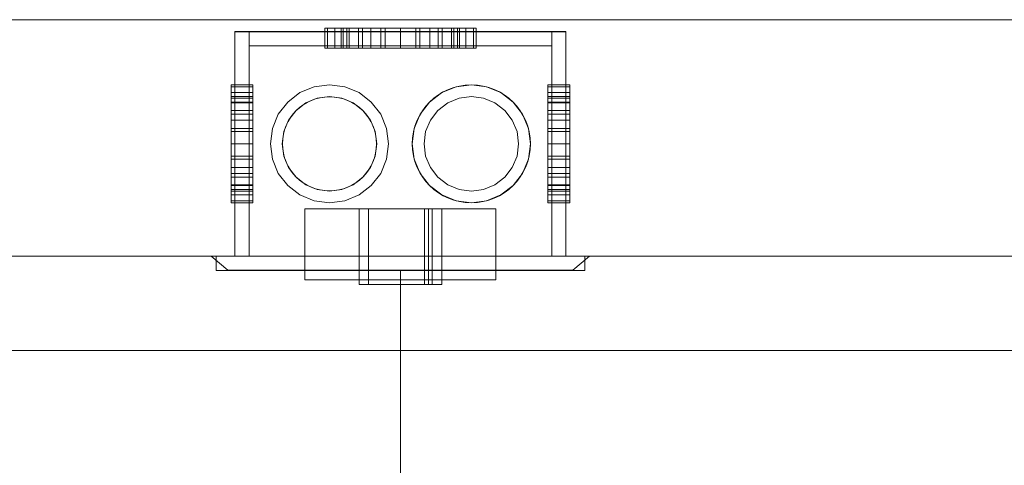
# Model space of a CAD drawing. Extents: x 5066 to 9756, y -2696 to -1109.
# Tile 222 of 248: x 9416.93 to 9417.346, y -2564.126 to -2563.937. Entities that reach past the tile are written whole.
import ezdxf

# ---------------------------------------------------------------- set-up
doc = ezdxf.new("R2010")
doc.units = 0
doc.header["$MEASUREMENT"] = 0
for name, color, linetype, lineweight in [('CE-PT Dados', 7, 'CONTINUOUS', 5), ('IFC-Caixa de passagem-Contorno', 44, 'CONTINUOUS', 5), ('IFC-Janela-Contorno', 142, 'CONTINUOUS', 5), ('IFC-Parede padrão-Contorno', 44, 'CONTINUOUS', 5), ('IFC-Parte de elemento de construção-Contorno', 253, 'CONTINUOUS', 5), ('LO-Caixa', 9, 'CONTINUOUS', 18)]:
    doc.layers.add(name, color=color, linetype=linetype, lineweight=lineweight)

msp = doc.modelspace()

# ---------------------------------------------------------------- linework, layer by layer
at = {"layer": 'CE-PT Dados'}
msp.add_line((9417.09088, -2564.16394), (9417.09088, -2564.04334), dxfattribs=at)
at = {"layer": 'IFC-Caixa de passagem-Contorno'}
for p, q in [((9417.02088, -2564.03734), (9417.02088, -2563.94234)), ((9417.02088, -2563.94234), (9417.16088, -2563.94234)), ((9417.16088, -2564.03734), (9417.16088, -2563.94234)), ((9417.01288, -2564.03734), (9417.16888, -2564.03734)), ((9417.01288, -2564.04334), (9417.01288, -2564.03734)), ((9417.16888, -2564.04334), (9417.16888, -2564.03734)), ((9417.01288, -2564.04334), (9417.16888, -2564.04334))]:
    msp.add_line(p, q, dxfattribs=at)
for centre, radius in [((9417.12088, -2563.98974), 0.02496), ((9417.06088, -2563.98974), 0.0199)]:
    msp.add_circle(centre, radius, dxfattribs=at)
at = {"layer": 'IFC-Janela-Contorno', "color": 8, "lineweight": 5}
msp.add_line((9414.02136, -2563.93724), (9419.02136, -2563.93724), dxfattribs=at)
at = {"layer": 'IFC-Parede padrão-Contorno', "color": 8, "lineweight": 5}
msp.add_line((9414.02136, -2564.03724), (9419.02136, -2564.03724), dxfattribs=at)
at = {"layer": 'IFC-Parte de elemento de construção-Contorno', "color": 8, "lineweight": 5}
msp.add_line((9412.65538, -2564.07724), (9420.17195, -2564.07724), dxfattribs=at)
at = {"layer": 'LO-Caixa'}
for p, q in [((9417.16088, -2563.94224), (9417.02088, -2563.94224)), ((9417.02088, -2563.94224), (9417.16088, -2563.94224)), ((9417.02088, -2563.94224), (9417.02088, -2564.03724)), ((9417.02088, -2564.03724), (9417.02088, -2563.94224)), ((9417.02688, -2563.94224), (9417.15488, -2563.94224)), ((9417.15488, -2563.94224), (9417.02688, -2563.94224)), ((9417.02688, -2563.94224), (9417.02688, -2563.94824)), ((9417.02688, -2563.94824), (9417.02688, -2563.94224)), ((9417.15488, -2563.94224), (9417.02688, -2563.94224)), ((9417.02688, -2563.94224), (9417.02688, -2564.03724)), ((9417.02688, -2563.94224), (9417.15488, -2563.94224)), ((9417.02688, -2564.03724), (9417.02688, -2563.94224)), ((9417.05888, -2563.94924), (9417.05888, -2563.94084)), ((9417.05888, -2563.94084), (9417.05997, -2563.94084)), ((9417.05997, -2563.94084), (9417.05888, -2563.94084)), ((9417.05997, -2563.94084), (9417.05997, -2563.94924)), ((9417.05997, -2563.94084), (9417.06317, -2563.94084)), ((9417.06317, -2563.94084), (9417.05997, -2563.94084)), ((9417.05997, -2563.94084), (9417.05997, -2563.94924)), ((9417.06317, -2563.94084), (9417.06317, -2563.94924)), ((9417.06317, -2563.94084), (9417.06825, -2563.94084)), ((9417.06317, -2563.94924), (9417.06317, -2563.94084)), ((9417.06825, -2563.94084), (9417.06317, -2563.94084)), ((9417.06588, -2563.94924), (9417.06588, -2563.94084)), ((9417.06588, -2563.94084), (9417.06673, -2563.94084)), ((9417.06673, -2563.94084), (9417.06588, -2563.94084)), ((9417.06588, -2563.94084), (9417.06673, -2563.94084)), ((9417.06588, -2563.94924), (9417.06588, -2563.94084)), ((9417.06673, -2563.94084), (9417.06588, -2563.94084)), ((9417.06673, -2563.94084), (9417.06673, -2563.94924)), ((9417.06673, -2563.94084), (9417.06923, -2563.94084)), ((9417.06673, -2563.94924), (9417.06673, -2563.94084)), ((9417.06923, -2563.94084), (9417.06673, -2563.94084)), ((9417.06673, -2563.94084), (9417.06923, -2563.94084)), ((9417.06673, -2563.94924), (9417.06673, -2563.94084)), ((9417.06673, -2563.94924), (9417.06673, -2563.94084)), ((9417.06923, -2563.94084), (9417.06673, -2563.94084)), ((9417.06825, -2563.94924), (9417.06825, -2563.94084)), ((9417.06825, -2563.94084), (9417.07488, -2563.94084)), ((9417.07488, -2563.94084), (9417.06825, -2563.94084)), ((9417.06825, -2563.94084), (9417.06825, -2563.94924)), ((9417.06923, -2563.94084), (9417.06923, -2563.94924)), ((9417.06923, -2563.94084), (9417.0732, -2563.94084)), ((9417.06923, -2563.94924), (9417.06923, -2563.94084)), ((9417.0732, -2563.94084), (9417.06923, -2563.94084)), ((9417.06923, -2563.94084), (9417.0732, -2563.94084)), ((9417.06923, -2563.94924), (9417.06923, -2563.94084)), ((9417.06923, -2563.94924), (9417.06923, -2563.94084)), ((9417.0732, -2563.94084), (9417.06923, -2563.94084)), ((9417.0732, -2563.94924), (9417.0732, -2563.94084)), ((9417.0732, -2563.94084), (9417.07838, -2563.94084)), ((9417.07838, -2563.94084), (9417.0732, -2563.94084)), ((9417.0732, -2563.94084), (9417.0732, -2563.94924)), ((9417.0732, -2563.94084), (9417.0732, -2563.94924)), ((9417.0732, -2563.94084), (9417.07838, -2563.94084)), ((9417.07838, -2563.94084), (9417.0732, -2563.94084)), ((9417.0732, -2563.94084), (9417.0732, -2563.94924)), ((9417.07488, -2563.94084), (9417.07488, -2563.94924)), ((9417.07488, -2563.94084), (9417.0826, -2563.94084)), ((9417.0826, -2563.94084), (9417.07488, -2563.94084)), ((9417.07488, -2563.94084), (9417.07488, -2563.94924)), ((9417.07838, -2563.94084), (9417.07838, -2563.94924)), ((9417.07838, -2563.94084), (9417.08441, -2563.94084)), ((9417.07838, -2563.94924), (9417.07838, -2563.94084)), ((9417.08441, -2563.94084), (9417.07838, -2563.94084)), ((9417.07838, -2563.94924), (9417.07838, -2563.94084)), ((9417.07838, -2563.94084), (9417.08441, -2563.94084)), ((9417.07838, -2563.94924), (9417.07838, -2563.94084)), ((9417.08441, -2563.94084), (9417.07838, -2563.94084)), ((9417.0826, -2563.94084), (9417.0826, -2563.94924)), ((9417.0826, -2563.94084), (9417.09088, -2563.94084)), ((9417.0826, -2563.94924), (9417.0826, -2563.94084)), ((9417.09088, -2563.94084), (9417.0826, -2563.94084)), ((9417.08441, -2563.94084), (9417.08441, -2563.94924)), ((9417.08441, -2563.94084), (9417.09088, -2563.94084)), ((9417.08441, -2563.94924), (9417.08441, -2563.94084)), ((9417.09088, -2563.94084), (9417.08441, -2563.94084)), ((9417.08441, -2563.94084), (9417.09088, -2563.94084)), ((9417.10338, -2563.94084), (9417.08441, -2563.94084)), ((9417.08441, -2563.94924), (9417.08441, -2563.94084)), ((9417.08441, -2563.94084), (9417.09088, -2563.94084)), ((9417.08441, -2563.94924), (9417.08441, -2563.94084)), ((9417.09088, -2563.94924), (9417.09088, -2563.94084)), ((9417.09088, -2563.94084), (9417.09735, -2563.94084)), ((9417.09088, -2563.94924), (9417.09088, -2563.94084)), ((9417.09735, -2563.94084), (9417.09088, -2563.94084)), ((9417.09088, -2563.94084), (9417.09735, -2563.94084)), ((9417.09088, -2563.94084), (9417.09735, -2563.94084)), ((9417.09088, -2563.94924), (9417.09088, -2563.94084)), ((9417.09088, -2563.94924), (9417.09088, -2563.94084)), ((9417.09088, -2563.94084), (9417.09916, -2563.94084)), ((9417.09088, -2563.94924), (9417.09088, -2563.94084)), ((9417.09088, -2563.94924), (9417.09088, -2563.94084)), ((9417.09916, -2563.94084), (9417.09088, -2563.94084)), ((9417.09735, -2563.94924), (9417.09735, -2563.94084)), ((9417.09735, -2563.94084), (9417.10338, -2563.94084)), ((9417.10338, -2563.94084), (9417.09735, -2563.94084)), ((9417.09735, -2563.94084), (9417.09735, -2563.94924)), ((9417.09735, -2563.94084), (9417.10338, -2563.94084)), ((9417.09735, -2563.94084), (9417.10338, -2563.94084)), ((9417.09735, -2563.94924), (9417.09735, -2563.94084)), ((9417.09735, -2563.94924), (9417.09735, -2563.94084)), ((9417.09916, -2563.94924), (9417.09916, -2563.94084)), ((9417.09916, -2563.94084), (9417.10688, -2563.94084)), ((9417.10688, -2563.94084), (9417.09916, -2563.94084)), ((9417.09916, -2563.94084), (9417.09916, -2563.94924)), ((9417.10338, -2563.94084), (9417.10338, -2563.94924)), ((9417.10338, -2563.94084), (9417.10856, -2563.94084)), ((9417.10338, -2563.94924), (9417.10338, -2563.94084)), ((9417.10856, -2563.94084), (9417.10338, -2563.94084)), ((9417.10338, -2563.94084), (9417.10856, -2563.94084)), ((9417.10338, -2563.94924), (9417.10338, -2563.94084)), ((9417.10338, -2563.94924), (9417.10338, -2563.94084)), ((9417.10856, -2563.94084), (9417.10338, -2563.94084)), ((9417.10688, -2563.94084), (9417.10688, -2563.94924)), ((9417.10688, -2563.94084), (9417.11351, -2563.94084)), ((9417.11351, -2563.94084), (9417.10688, -2563.94084)), ((9417.10688, -2563.94084), (9417.10688, -2563.94924)), ((9417.10856, -2563.94084), (9417.10856, -2563.94924)), ((9417.10856, -2563.94084), (9417.11253, -2563.94084)), ((9417.10856, -2563.94924), (9417.10856, -2563.94084)), ((9417.11253, -2563.94084), (9417.10856, -2563.94084)), ((9417.10856, -2563.94084), (9417.10856, -2563.94924)), ((9417.10856, -2563.94084), (9417.11253, -2563.94084)), ((9417.11253, -2563.94084), (9417.10856, -2563.94084)), ((9417.10856, -2563.94084), (9417.10856, -2563.94924)), ((9417.11253, -2563.94924), (9417.11253, -2563.94084)), ((9417.11253, -2563.94084), (9417.11503, -2563.94084)), ((9417.11503, -2563.94084), (9417.11253, -2563.94084)), ((9417.11253, -2563.94084), (9417.11253, -2563.94924)), ((9417.11253, -2563.94924), (9417.11253, -2563.94084)), ((9417.11253, -2563.94084), (9417.11503, -2563.94084)), ((9417.11253, -2563.94924), (9417.11253, -2563.94084)), ((9417.11503, -2563.94084), (9417.11253, -2563.94084)), ((9417.11351, -2563.94084), (9417.11351, -2563.94924)), ((9417.11351, -2563.94084), (9417.11859, -2563.94084)), ((9417.11351, -2563.94924), (9417.11351, -2563.94084)), ((9417.11859, -2563.94084), (9417.11351, -2563.94084)), ((9417.11503, -2563.94084), (9417.11503, -2563.94924)), ((9417.11503, -2563.94084), (9417.11588, -2563.94084)), ((9417.11503, -2563.94924), (9417.11503, -2563.94084)), ((9417.11588, -2563.94084), (9417.11503, -2563.94084)), ((9417.11503, -2563.94924), (9417.11503, -2563.94084)), ((9417.11503, -2563.94084), (9417.11588, -2563.94084)), ((9417.11503, -2563.94924), (9417.11503, -2563.94084)), ((9417.11588, -2563.94084), (9417.11503, -2563.94084)), ((9417.11588, -2563.94084), (9417.11588, -2563.94924)), ((9417.11588, -2563.94084), (9417.11588, -2563.94924)), ((9417.11859, -2563.94924), (9417.11859, -2563.94084)), ((9417.11859, -2563.94084), (9417.12179, -2563.94084)), ((9417.12179, -2563.94084), (9417.11859, -2563.94084)), ((9417.11859, -2563.94084), (9417.11859, -2563.94924)), ((9417.12179, -2563.94084), (9417.12179, -2563.94924)), ((9417.12179, -2563.94084), (9417.12288, -2563.94084)), ((9417.12288, -2563.94084), (9417.12179, -2563.94084)), ((9417.12179, -2563.94084), (9417.12179, -2563.94924)), ((9417.12288, -2563.94084), (9417.12288, -2563.94924)), ((9417.15488, -2563.94824), (9417.15488, -2563.94224)), ((9417.15488, -2563.94824), (9417.15488, -2563.94224)), ((9417.15488, -2564.03724), (9417.15488, -2563.94224)), ((9417.15488, -2564.03724), (9417.15488, -2563.94224)), ((9417.16088, -2564.03724), (9417.16088, -2563.94224)), ((9417.16088, -2564.03724), (9417.16088, -2563.94224)), ((9417.02688, -2563.94824), (9417.15488, -2563.94824)), ((9417.15488, -2563.94824), (9417.02688, -2563.94824)), ((9417.05888, -2563.94924), (9417.05997, -2563.94924)), ((9417.05997, -2563.94924), (9417.05888, -2563.94924)), ((9417.05997, -2563.94924), (9417.06317, -2563.94924)), ((9417.06317, -2563.94924), (9417.05997, -2563.94924)), ((9417.06825, -2563.94924), (9417.06317, -2563.94924)), ((9417.06317, -2563.94924), (9417.06825, -2563.94924)), ((9417.06673, -2563.94924), (9417.06588, -2563.94924)), ((9417.06588, -2563.94924), (9417.06673, -2563.94924)), ((9417.06673, -2563.94924), (9417.06588, -2563.94924)), ((9417.06588, -2563.94924), (9417.06673, -2563.94924)), ((9417.06923, -2563.94924), (9417.06673, -2563.94924)), ((9417.06673, -2563.94924), (9417.06923, -2563.94924)), ((9417.06923, -2563.94924), (9417.06673, -2563.94924)), ((9417.06673, -2563.94924), (9417.06923, -2563.94924)), ((9417.06825, -2563.94924), (9417.07488, -2563.94924)), ((9417.07488, -2563.94924), (9417.06825, -2563.94924)), ((9417.0732, -2563.94924), (9417.06923, -2563.94924)), ((9417.06923, -2563.94924), (9417.0732, -2563.94924)), ((9417.0732, -2563.94924), (9417.06923, -2563.94924)), ((9417.06923, -2563.94924), (9417.0732, -2563.94924)), ((9417.07838, -2563.94924), (9417.0732, -2563.94924)), ((9417.0732, -2563.94924), (9417.07838, -2563.94924)), ((9417.07838, -2563.94924), (9417.0732, -2563.94924)), ((9417.0732, -2563.94924), (9417.07838, -2563.94924)), ((9417.07488, -2563.94924), (9417.0826, -2563.94924)), ((9417.0826, -2563.94924), (9417.07488, -2563.94924)), ((9417.08441, -2563.94924), (9417.07838, -2563.94924)), ((9417.07838, -2563.94924), (9417.08441, -2563.94924)), ((9417.08441, -2563.94924), (9417.07838, -2563.94924)), ((9417.07838, -2563.94924), (9417.08441, -2563.94924)), ((9417.09088, -2563.94924), (9417.0826, -2563.94924)), ((9417.0826, -2563.94924), (9417.09088, -2563.94924)), ((9417.09088, -2563.94924), (9417.08441, -2563.94924)), ((9417.08441, -2563.94924), (9417.09088, -2563.94924)), ((9417.08441, -2563.94924), (9417.09088, -2563.94924)), ((9417.09088, -2563.94924), (9417.08441, -2563.94924)), ((9417.09735, -2563.94924), (9417.09088, -2563.94924)), ((9417.09088, -2563.94924), (9417.09735, -2563.94924)), ((9417.09088, -2563.94924), (9417.09735, -2563.94924)), ((9417.09735, -2563.94924), (9417.09088, -2563.94924)), ((9417.09916, -2563.94924), (9417.09088, -2563.94924)), ((9417.09088, -2563.94924), (9417.09916, -2563.94924)), ((9417.10338, -2563.94924), (9417.09735, -2563.94924)), ((9417.09735, -2563.94924), (9417.10338, -2563.94924)), ((9417.09735, -2563.94924), (9417.10338, -2563.94924)), ((9417.10338, -2563.94924), (9417.09735, -2563.94924)), ((9417.10688, -2563.94924), (9417.09916, -2563.94924)), ((9417.09916, -2563.94924), (9417.10688, -2563.94924)), ((9417.10856, -2563.94924), (9417.10338, -2563.94924)), ((9417.10338, -2563.94924), (9417.10856, -2563.94924)), ((9417.10856, -2563.94924), (9417.10338, -2563.94924)), ((9417.10338, -2563.94924), (9417.10856, -2563.94924)), ((9417.11351, -2563.94924), (9417.10688, -2563.94924)), ((9417.10688, -2563.94924), (9417.11351, -2563.94924)), ((9417.11253, -2563.94924), (9417.10856, -2563.94924)), ((9417.10856, -2563.94924), (9417.11253, -2563.94924)), ((9417.11253, -2563.94924), (9417.10856, -2563.94924)), ((9417.10856, -2563.94924), (9417.11253, -2563.94924)), ((9417.11503, -2563.94924), (9417.11253, -2563.94924)), ((9417.11253, -2563.94924), (9417.11503, -2563.94924)), ((9417.11503, -2563.94924), (9417.11253, -2563.94924)), ((9417.11253, -2563.94924), (9417.11503, -2563.94924)), ((9417.11351, -2563.94924), (9417.11859, -2563.94924)), ((9417.11859, -2563.94924), (9417.11351, -2563.94924)), ((9417.11588, -2563.94924), (9417.11503, -2563.94924)), ((9417.11503, -2563.94924), (9417.11588, -2563.94924)), ((9417.11503, -2563.94924), (9417.11588, -2563.94924)), ((9417.11588, -2563.94924), (9417.11503, -2563.94924)), ((9417.11859, -2563.94924), (9417.12179, -2563.94924)), ((9417.12179, -2563.94924), (9417.11859, -2563.94924)), ((9417.12179, -2563.94924), (9417.12288, -2563.94924)), ((9417.12288, -2563.94924), (9417.12179, -2563.94924)), ((9417.01928, -2563.96559), (9417.01928, -2563.96474)), ((9417.01928, -2563.96474), (9417.01928, -2563.96559)), ((9417.02848, -2563.96474), (9417.01928, -2563.96474)), ((9417.01928, -2563.96559), (9417.01928, -2563.96474)), ((9417.01928, -2563.96474), (9417.01928, -2563.96559)), ((9417.02848, -2563.96474), (9417.01928, -2563.96474)), ((9417.01928, -2563.96809), (9417.01928, -2563.96559)), ((9417.01928, -2563.96559), (9417.01928, -2563.96809)), ((9417.01928, -2563.96559), (9417.02848, -2563.96559)), ((9417.01928, -2563.96559), (9417.02848, -2563.96559)), ((9417.01928, -2563.96559), (9417.01928, -2563.96809)), ((9417.01928, -2563.96809), (9417.01928, -2563.96559)), ((9417.02848, -2563.96559), (9417.01928, -2563.96559)), ((9417.01928, -2563.96559), (9417.02848, -2563.96559)), ((9417.01928, -2563.97206), (9417.01928, -2563.96809)), ((9417.01928, -2563.96809), (9417.01928, -2563.97206)), ((9417.01928, -2563.96809), (9417.02848, -2563.96809)), ((9417.01928, -2563.96809), (9417.02848, -2563.96809)), ((9417.01928, -2563.96809), (9417.01928, -2563.97206)), ((9417.01928, -2563.97206), (9417.01928, -2563.96809)), ((9417.01928, -2563.96809), (9417.02848, -2563.96809)), ((9417.02848, -2563.96809), (9417.01928, -2563.96809)), ((9417.02848, -2563.96559), (9417.02848, -2563.96474)), ((9417.02848, -2563.96474), (9417.02848, -2563.96559)), ((9417.02848, -2563.96559), (9417.02848, -2563.96474)), ((9417.02848, -2563.96474), (9417.02848, -2563.96559)), ((9417.02848, -2563.96559), (9417.02848, -2563.96809)), ((9417.02848, -2563.96809), (9417.02848, -2563.96559)), ((9417.02848, -2563.96559), (9417.02848, -2563.96809)), ((9417.02848, -2563.96809), (9417.02848, -2563.96559)), ((9417.02848, -2563.96809), (9417.02848, -2563.97206)), ((9417.02848, -2563.97206), (9417.02848, -2563.96809)), ((9417.02848, -2563.96809), (9417.02848, -2563.97206)), ((9417.02848, -2563.97206), (9417.02848, -2563.96809)), ((9417.04838, -2563.96809), (9417.0432, -2563.97206)), ((9417.0432, -2563.97206), (9417.04838, -2563.96809)), ((9417.05441, -2563.96559), (9417.04838, -2563.96809)), ((9417.04838, -2563.96809), (9417.05441, -2563.96559)), ((9417.06088, -2563.96474), (9417.05441, -2563.96559)), ((9417.05441, -2563.96559), (9417.06088, -2563.96474)), ((9417.06735, -2563.96559), (9417.06088, -2563.96474)), ((9417.06088, -2563.96474), (9417.06735, -2563.96559)), ((9417.07338, -2563.96809), (9417.06735, -2563.96559)), ((9417.06735, -2563.96559), (9417.07338, -2563.96809)), ((9417.07856, -2563.97206), (9417.07338, -2563.96809)), ((9417.07338, -2563.96809), (9417.07856, -2563.97206)), ((9417.1032, -2563.97206), (9417.10838, -2563.96809)), ((9417.10838, -2563.96809), (9417.1032, -2563.97206)), ((9417.10838, -2563.96809), (9417.11441, -2563.96559)), ((9417.11441, -2563.96559), (9417.10838, -2563.96809)), ((9417.11441, -2563.96559), (9417.12088, -2563.96474)), ((9417.12088, -2563.96474), (9417.11441, -2563.96559)), ((9417.12088, -2563.96474), (9417.12735, -2563.96559)), ((9417.12735, -2563.96559), (9417.12088, -2563.96474)), ((9417.12735, -2563.96559), (9417.13338, -2563.96809)), ((9417.13338, -2563.96809), (9417.12735, -2563.96559)), ((9417.13338, -2563.96809), (9417.13856, -2563.97206)), ((9417.13856, -2563.97206), (9417.13338, -2563.96809)), ((9417.15328, -2563.96559), (9417.15328, -2563.96474)), ((9417.15328, -2563.96474), (9417.15328, -2563.96559)), ((9417.16248, -2563.96474), (9417.15328, -2563.96474)), ((9417.15328, -2563.96559), (9417.15328, -2563.96474)), ((9417.15328, -2563.96474), (9417.15328, -2563.96559)), ((9417.16248, -2563.96474), (9417.15328, -2563.96474)), ((9417.15328, -2563.96809), (9417.15328, -2563.96559)), ((9417.15328, -2563.96559), (9417.15328, -2563.96809)), ((9417.16248, -2563.96559), (9417.15328, -2563.96559)), ((9417.15328, -2563.96559), (9417.16248, -2563.96559)), ((9417.15328, -2563.96809), (9417.15328, -2563.96559)), ((9417.15328, -2563.96559), (9417.15328, -2563.96809)), ((9417.16248, -2563.96559), (9417.15328, -2563.96559)), ((9417.16248, -2563.96559), (9417.15328, -2563.96559)), ((9417.15328, -2563.97206), (9417.15328, -2563.96809)), ((9417.15328, -2563.96809), (9417.15328, -2563.97206)), ((9417.15328, -2563.96809), (9417.16248, -2563.96809)), ((9417.16248, -2563.96809), (9417.15328, -2563.96809)), ((9417.15328, -2563.97206), (9417.15328, -2563.96809)), ((9417.15328, -2563.96809), (9417.15328, -2563.97206)), ((9417.16248, -2563.96809), (9417.15328, -2563.96809)), ((9417.16248, -2563.96809), (9417.15328, -2563.96809)), ((9417.16248, -2563.96559), (9417.16248, -2563.96474)), ((9417.16248, -2563.96474), (9417.16248, -2563.96559)), ((9417.16248, -2563.96559), (9417.16248, -2563.96474)), ((9417.16248, -2563.96474), (9417.16248, -2563.96559)), ((9417.16248, -2563.96559), (9417.16248, -2563.96809)), ((9417.16248, -2563.96809), (9417.16248, -2563.96559)), ((9417.16248, -2563.96559), (9417.16248, -2563.96809)), ((9417.16248, -2563.96809), (9417.16248, -2563.96559)), ((9417.16248, -2563.96809), (9417.16248, -2563.97206)), ((9417.16248, -2563.97206), (9417.16248, -2563.96809)), ((9417.16248, -2563.96809), (9417.16248, -2563.97206)), ((9417.16248, -2563.97206), (9417.16248, -2563.96809)), ((9417.01928, -2563.96974), (9417.01928, -2563.97042)), ((9417.01928, -2563.97042), (9417.01928, -2563.96974)), ((9417.02848, -2563.96974), (9417.01928, -2563.96974)), ((9417.01928, -2563.97042), (9417.01928, -2563.97242)), ((9417.01928, -2563.97242), (9417.01928, -2563.97042)), ((9417.02848, -2563.97042), (9417.01928, -2563.97042)), ((9417.01928, -2563.97042), (9417.02848, -2563.97042)), ((9417.01928, -2563.97206), (9417.01928, -2563.97724)), ((9417.01928, -2563.97724), (9417.01928, -2563.97206)), ((9417.02848, -2563.97206), (9417.01928, -2563.97206)), ((9417.02848, -2563.97206), (9417.01928, -2563.97206)), ((9417.01928, -2563.97206), (9417.01928, -2563.97724)), ((9417.01928, -2563.97724), (9417.01928, -2563.97206)), ((9417.02848, -2563.97206), (9417.01928, -2563.97206)), ((9417.01928, -2563.97206), (9417.02848, -2563.97206)), ((9417.02848, -2563.96974), (9417.02848, -2563.97042)), ((9417.02848, -2563.97042), (9417.02848, -2563.96974)), ((9417.02848, -2563.97242), (9417.02848, -2563.97042)), ((9417.02848, -2563.97042), (9417.02848, -2563.97242)), ((9417.02848, -2563.97724), (9417.02848, -2563.97206)), ((9417.02848, -2563.97206), (9417.02848, -2563.97724)), ((9417.02848, -2563.97724), (9417.02848, -2563.97206)), ((9417.02848, -2563.97206), (9417.02848, -2563.97724)), ((9417.0432, -2563.97206), (9417.03923, -2563.97724)), ((9417.03923, -2563.97724), (9417.0432, -2563.97206)), ((9417.05088, -2563.97242), (9417.0557, -2563.97042)), ((9417.0557, -2563.97042), (9417.05088, -2563.97242)), ((9417.0557, -2563.97042), (9417.06088, -2563.96974)), ((9417.06088, -2563.96974), (9417.0557, -2563.97042)), ((9417.06088, -2563.96974), (9417.06606, -2563.97042)), ((9417.06606, -2563.97042), (9417.06088, -2563.96974)), ((9417.06606, -2563.97042), (9417.07088, -2563.97242)), ((9417.07088, -2563.97242), (9417.06606, -2563.97042)), ((9417.08253, -2563.97724), (9417.07856, -2563.97206)), ((9417.07856, -2563.97206), (9417.08253, -2563.97724)), ((9417.09923, -2563.97724), (9417.1032, -2563.97206)), ((9417.1032, -2563.97206), (9417.09923, -2563.97724)), ((9417.11088, -2563.97242), (9417.1157, -2563.97042)), ((9417.11088, -2563.97242), (9417.1157, -2563.97042)), ((9417.1157, -2563.97042), (9417.12088, -2563.96974)), ((9417.1157, -2563.97042), (9417.12088, -2563.96974)), ((9417.12088, -2563.96974), (9417.12606, -2563.97042)), ((9417.12088, -2563.96974), (9417.12606, -2563.97042)), ((9417.12606, -2563.97042), (9417.13088, -2563.97242)), ((9417.12606, -2563.97042), (9417.13088, -2563.97242)), ((9417.13856, -2563.97206), (9417.14253, -2563.97724)), ((9417.14253, -2563.97724), (9417.13856, -2563.97206)), ((9417.15328, -2563.96974), (9417.15328, -2563.97042)), ((9417.15328, -2563.97042), (9417.15328, -2563.96974)), ((9417.16248, -2563.96974), (9417.15328, -2563.96974)), ((9417.15328, -2563.97242), (9417.15328, -2563.97042)), ((9417.15328, -2563.97042), (9417.15328, -2563.97242)), ((9417.16248, -2563.97042), (9417.15328, -2563.97042)), ((9417.15328, -2563.97042), (9417.16248, -2563.97042)), ((9417.15328, -2563.97724), (9417.15328, -2563.97206)), ((9417.15328, -2563.97206), (9417.15328, -2563.97724)), ((9417.16248, -2563.97206), (9417.15328, -2563.97206)), ((9417.15328, -2563.97206), (9417.16248, -2563.97206)), ((9417.15328, -2563.97724), (9417.15328, -2563.97206)), ((9417.15328, -2563.97206), (9417.15328, -2563.97724)), ((9417.15328, -2563.97206), (9417.16248, -2563.97206)), ((9417.15328, -2563.97206), (9417.16248, -2563.97206)), ((9417.16248, -2563.96974), (9417.16248, -2563.97042)), ((9417.16248, -2563.97042), (9417.16248, -2563.96974)), ((9417.16248, -2563.97042), (9417.16248, -2563.97242)), ((9417.16248, -2563.97242), (9417.16248, -2563.97042)), ((9417.16248, -2563.97206), (9417.16248, -2563.97724)), ((9417.16248, -2563.97724), (9417.16248, -2563.97206)), ((9417.16248, -2563.97206), (9417.16248, -2563.97724)), ((9417.16248, -2563.97724), (9417.16248, -2563.97206)), ((9417.01928, -2563.97242), (9417.01928, -2563.97559)), ((9417.01928, -2563.97559), (9417.01928, -2563.97242)), ((9417.01928, -2563.97242), (9417.02848, -2563.97242)), ((9417.02848, -2563.97242), (9417.01928, -2563.97242)), ((9417.01928, -2563.97559), (9417.01928, -2563.97974)), ((9417.01928, -2563.97974), (9417.01928, -2563.97559)), ((9417.02848, -2563.97559), (9417.01928, -2563.97559)), ((9417.01928, -2563.97559), (9417.02848, -2563.97559)), ((9417.02848, -2563.97559), (9417.02848, -2563.97242)), ((9417.02848, -2563.97242), (9417.02848, -2563.97559)), ((9417.02848, -2563.97559), (9417.02848, -2563.97974)), ((9417.02848, -2563.97974), (9417.02848, -2563.97559)), ((9417.04674, -2563.97559), (9417.04356, -2563.97974)), ((9417.04356, -2563.97974), (9417.04674, -2563.97559)), ((9417.04674, -2563.97559), (9417.05088, -2563.97242)), ((9417.05088, -2563.97242), (9417.04674, -2563.97559)), ((9417.07088, -2563.97242), (9417.07502, -2563.97559)), ((9417.07502, -2563.97559), (9417.07088, -2563.97242)), ((9417.0782, -2563.97974), (9417.07502, -2563.97559)), ((9417.07502, -2563.97559), (9417.0782, -2563.97974)), ((9417.10356, -2563.97974), (9417.10674, -2563.97559)), ((9417.10356, -2563.97974), (9417.10674, -2563.97559)), ((9417.10674, -2563.97559), (9417.11088, -2563.97242)), ((9417.10674, -2563.97559), (9417.11088, -2563.97242)), ((9417.13088, -2563.97242), (9417.13502, -2563.97559)), ((9417.13088, -2563.97242), (9417.13502, -2563.97559)), ((9417.13502, -2563.97559), (9417.1382, -2563.97974)), ((9417.13502, -2563.97559), (9417.1382, -2563.97974)), ((9417.15328, -2563.97559), (9417.15328, -2563.97242)), ((9417.15328, -2563.97242), (9417.15328, -2563.97559)), ((9417.15328, -2563.97242), (9417.16248, -2563.97242)), ((9417.16248, -2563.97242), (9417.15328, -2563.97242)), ((9417.15328, -2563.97974), (9417.15328, -2563.97559)), ((9417.15328, -2563.97559), (9417.15328, -2563.97974)), ((9417.16248, -2563.97559), (9417.15328, -2563.97559)), ((9417.15328, -2563.97559), (9417.16248, -2563.97559)), ((9417.16248, -2563.97559), (9417.16248, -2563.97242)), ((9417.16248, -2563.97242), (9417.16248, -2563.97559)), ((9417.16248, -2563.97559), (9417.16248, -2563.97974)), ((9417.16248, -2563.97974), (9417.16248, -2563.97559)), ((9417.01928, -2563.97724), (9417.01928, -2563.98327)), ((9417.01928, -2563.98327), (9417.01928, -2563.97724)), ((9417.01928, -2563.97724), (9417.02848, -2563.97724)), ((9417.01928, -2563.97724), (9417.02848, -2563.97724)), ((9417.01928, -2563.97724), (9417.01928, -2563.98327)), ((9417.01928, -2563.98327), (9417.01928, -2563.97724)), ((9417.02848, -2563.97724), (9417.01928, -2563.97724)), ((9417.01928, -2563.97724), (9417.02848, -2563.97724)), ((9417.01928, -2563.97974), (9417.01928, -2563.98456)), ((9417.01928, -2563.98456), (9417.01928, -2563.97974)), ((9417.02848, -2563.97974), (9417.01928, -2563.97974)), ((9417.01928, -2563.97974), (9417.02848, -2563.97974)), ((9417.02848, -2563.98327), (9417.02848, -2563.97724)), ((9417.02848, -2563.97724), (9417.02848, -2563.98327)), ((9417.02848, -2563.98327), (9417.02848, -2563.97724)), ((9417.02848, -2563.97724), (9417.02848, -2563.98327)), ((9417.02848, -2563.97974), (9417.02848, -2563.98456)), ((9417.02848, -2563.98456), (9417.02848, -2563.97974)), ((9417.03923, -2563.97724), (9417.03673, -2563.98327)), ((9417.03673, -2563.98327), (9417.03923, -2563.97724)), ((9417.04156, -2563.98456), (9417.04356, -2563.97974)), ((9417.04356, -2563.97974), (9417.04156, -2563.98456)), ((9417.0782, -2563.97974), (9417.0802, -2563.98456)), ((9417.0802, -2563.98456), (9417.0782, -2563.97974)), ((9417.08503, -2563.98327), (9417.08253, -2563.97724)), ((9417.08253, -2563.97724), (9417.08503, -2563.98327)), ((9417.09673, -2563.98327), (9417.09923, -2563.97724)), ((9417.09923, -2563.97724), (9417.09673, -2563.98327)), ((9417.10156, -2563.98456), (9417.10356, -2563.97974)), ((9417.10156, -2563.98456), (9417.10356, -2563.97974)), ((9417.1382, -2563.97974), (9417.1402, -2563.98456)), ((9417.1382, -2563.97974), (9417.1402, -2563.98456)), ((9417.14253, -2563.97724), (9417.14503, -2563.98327)), ((9417.14503, -2563.98327), (9417.14253, -2563.97724)), ((9417.15328, -2563.98327), (9417.15328, -2563.97724)), ((9417.15328, -2563.97724), (9417.15328, -2563.98327)), ((9417.16248, -2563.97724), (9417.15328, -2563.97724)), ((9417.15328, -2563.97724), (9417.16248, -2563.97724)), ((9417.15328, -2563.98327), (9417.15328, -2563.97724)), ((9417.15328, -2563.97724), (9417.15328, -2563.98327)), ((9417.16248, -2563.97724), (9417.15328, -2563.97724)), ((9417.16248, -2563.97724), (9417.15328, -2563.97724)), ((9417.15328, -2563.98456), (9417.15328, -2563.97974)), ((9417.15328, -2563.97974), (9417.15328, -2563.98456)), ((9417.16248, -2563.97974), (9417.15328, -2563.97974)), ((9417.15328, -2563.97974), (9417.16248, -2563.97974)), ((9417.16248, -2563.97724), (9417.16248, -2563.98327)), ((9417.16248, -2563.98327), (9417.16248, -2563.97724)), ((9417.16248, -2563.97724), (9417.16248, -2563.98327)), ((9417.16248, -2563.98327), (9417.16248, -2563.97724)), ((9417.16248, -2563.97974), (9417.16248, -2563.98456)), ((9417.16248, -2563.98456), (9417.16248, -2563.97974)), ((9417.01928, -2563.98974), (9417.01928, -2563.98327)), ((9417.01928, -2563.98327), (9417.01928, -2563.98974)), ((9417.01928, -2563.98327), (9417.02848, -2563.98327)), ((9417.01928, -2563.98327), (9417.02848, -2563.98327)), ((9417.01928, -2563.98327), (9417.01928, -2563.98974)), ((9417.01928, -2563.98974), (9417.01928, -2563.98327)), ((9417.01928, -2563.98327), (9417.02848, -2563.98327)), ((9417.02848, -2563.98327), (9417.01928, -2563.98327)), ((9417.01928, -2563.98974), (9417.01928, -2563.98456)), ((9417.01928, -2563.98456), (9417.01928, -2563.98974)), ((9417.01928, -2563.98456), (9417.02848, -2563.98456)), ((9417.02848, -2563.98456), (9417.01928, -2563.98456)), ((9417.02848, -2563.98327), (9417.02848, -2563.98974)), ((9417.02848, -2563.98974), (9417.02848, -2563.98327)), ((9417.02848, -2563.98974), (9417.02848, -2563.98327)), ((9417.02848, -2563.98327), (9417.02848, -2563.98974)), ((9417.02848, -2563.98456), (9417.02848, -2563.98974)), ((9417.02848, -2563.98974), (9417.02848, -2563.98456)), ((9417.03673, -2563.98327), (9417.03588, -2563.98974)), ((9417.03588, -2563.98974), (9417.03673, -2563.98327)), ((9417.04088, -2563.98974), (9417.04156, -2563.98456)), ((9417.04156, -2563.98456), (9417.04088, -2563.98974)), ((9417.0802, -2563.98456), (9417.08088, -2563.98974)), ((9417.08088, -2563.98974), (9417.0802, -2563.98456)), ((9417.08588, -2563.98974), (9417.08503, -2563.98327)), ((9417.08503, -2563.98327), (9417.08588, -2563.98974)), ((9417.09588, -2563.98974), (9417.09673, -2563.98327)), ((9417.09673, -2563.98327), (9417.09588, -2563.98974)), ((9417.10088, -2563.98974), (9417.10156, -2563.98456)), ((9417.10088, -2563.98974), (9417.10156, -2563.98456)), ((9417.1402, -2563.98456), (9417.14088, -2563.98974)), ((9417.1402, -2563.98456), (9417.14088, -2563.98974)), ((9417.14503, -2563.98327), (9417.14588, -2563.98974)), ((9417.14588, -2563.98974), (9417.14503, -2563.98327)), ((9417.15328, -2563.98327), (9417.15328, -2563.98974)), ((9417.15328, -2563.98974), (9417.15328, -2563.98327)), ((9417.15328, -2563.98327), (9417.16248, -2563.98327)), ((9417.16248, -2563.98327), (9417.15328, -2563.98327)), ((9417.15328, -2563.98327), (9417.15328, -2563.98974)), ((9417.15328, -2563.98974), (9417.15328, -2563.98327)), ((9417.16248, -2563.98327), (9417.15328, -2563.98327)), ((9417.16248, -2563.98327), (9417.15328, -2563.98327)), ((9417.15328, -2563.98456), (9417.15328, -2563.98974)), ((9417.15328, -2563.98974), (9417.15328, -2563.98456)), ((9417.15328, -2563.98456), (9417.16248, -2563.98456)), ((9417.16248, -2563.98456), (9417.15328, -2563.98456)), ((9417.16248, -2563.98974), (9417.16248, -2563.98327)), ((9417.16248, -2563.98327), (9417.16248, -2563.98974)), ((9417.16248, -2563.98974), (9417.16248, -2563.98327)), ((9417.16248, -2563.98327), (9417.16248, -2563.98974)), ((9417.16248, -2563.98456), (9417.16248, -2563.98974)), ((9417.16248, -2563.98974), (9417.16248, -2563.98456)), ((9417.01928, -2563.99621), (9417.01928, -2563.98974)), ((9417.01928, -2563.98974), (9417.01928, -2563.99621)), ((9417.01928, -2563.98974), (9417.02848, -2563.98974)), ((9417.01928, -2563.98974), (9417.02848, -2563.98974)), ((9417.01928, -2563.98974), (9417.01928, -2563.99621)), ((9417.01928, -2563.99621), (9417.01928, -2563.98974)), ((9417.01928, -2563.98974), (9417.02848, -2563.98974)), ((9417.01928, -2563.98974), (9417.02848, -2563.98974)), ((9417.01928, -2563.99491), (9417.01928, -2563.98974)), ((9417.01928, -2563.98974), (9417.01928, -2563.99491)), ((9417.01928, -2563.98974), (9417.02848, -2563.98974)), ((9417.01928, -2563.98974), (9417.02848, -2563.98974)), ((9417.02848, -2563.98974), (9417.02848, -2563.99621)), ((9417.02848, -2563.99621), (9417.02848, -2563.98974)), ((9417.02848, -2563.99621), (9417.02848, -2563.98974)), ((9417.02848, -2563.98974), (9417.02848, -2563.99621)), ((9417.02848, -2563.99491), (9417.02848, -2563.98974)), ((9417.02848, -2563.98974), (9417.02848, -2563.99491)), ((9417.03588, -2563.98974), (9417.03673, -2563.99621)), ((9417.03673, -2563.99621), (9417.03588, -2563.98974)), ((9417.04156, -2563.99491), (9417.04088, -2563.98974)), ((9417.04088, -2563.98974), (9417.04156, -2563.99491)), ((9417.08088, -2563.98974), (9417.0802, -2563.99491)), ((9417.0802, -2563.99491), (9417.08088, -2563.98974)), ((9417.08503, -2563.99621), (9417.08588, -2563.98974)), ((9417.08588, -2563.98974), (9417.08503, -2563.99621)), ((9417.09673, -2563.99621), (9417.09588, -2563.98974)), ((9417.09588, -2563.98974), (9417.09673, -2563.99621)), ((9417.10156, -2563.99491), (9417.10088, -2563.98974)), ((9417.10156, -2563.99491), (9417.10088, -2563.98974)), ((9417.14088, -2563.98974), (9417.1402, -2563.99491)), ((9417.14088, -2563.98974), (9417.1402, -2563.99491)), ((9417.14588, -2563.98974), (9417.14503, -2563.99621)), ((9417.14503, -2563.99621), (9417.14588, -2563.98974)), ((9417.15328, -2563.98974), (9417.15328, -2563.99621)), ((9417.15328, -2563.99621), (9417.15328, -2563.98974)), ((9417.16248, -2563.98974), (9417.15328, -2563.98974)), ((9417.16248, -2563.98974), (9417.15328, -2563.98974)), ((9417.15328, -2563.98974), (9417.15328, -2563.99621)), ((9417.15328, -2563.99621), (9417.15328, -2563.98974)), ((9417.16248, -2563.98974), (9417.15328, -2563.98974)), ((9417.16248, -2563.98974), (9417.15328, -2563.98974)), ((9417.15328, -2563.98974), (9417.15328, -2563.99491)), ((9417.15328, -2563.99491), (9417.15328, -2563.98974)), ((9417.16248, -2563.98974), (9417.15328, -2563.98974)), ((9417.16248, -2563.98974), (9417.15328, -2563.98974)), ((9417.16248, -2563.99621), (9417.16248, -2563.98974)), ((9417.16248, -2563.98974), (9417.16248, -2563.99621)), ((9417.16248, -2563.99621), (9417.16248, -2563.98974)), ((9417.16248, -2563.98974), (9417.16248, -2563.99621)), ((9417.16248, -2563.98974), (9417.16248, -2563.99491)), ((9417.16248, -2563.99491), (9417.16248, -2563.98974)), ((9417.01928, -2563.99974), (9417.01928, -2563.99491)), ((9417.01928, -2563.99491), (9417.01928, -2563.99974)), ((9417.02848, -2563.99491), (9417.01928, -2563.99491)), ((9417.01928, -2563.99491), (9417.02848, -2563.99491)), ((9417.01928, -2564.00224), (9417.01928, -2563.99621)), ((9417.01928, -2563.99621), (9417.01928, -2564.00224)), ((9417.01928, -2563.99621), (9417.02848, -2563.99621)), ((9417.01928, -2563.99621), (9417.02848, -2563.99621)), ((9417.01928, -2563.99621), (9417.01928, -2564.00224)), ((9417.01928, -2564.00224), (9417.01928, -2563.99621)), ((9417.02848, -2563.99621), (9417.01928, -2563.99621)), ((9417.01928, -2563.99621), (9417.02848, -2563.99621)), ((9417.02848, -2563.99491), (9417.02848, -2563.99974)), ((9417.02848, -2563.99974), (9417.02848, -2563.99491)), ((9417.02848, -2563.99621), (9417.02848, -2564.00224)), ((9417.02848, -2564.00224), (9417.02848, -2563.99621)), ((9417.02848, -2564.00224), (9417.02848, -2563.99621)), ((9417.02848, -2563.99621), (9417.02848, -2564.00224)), ((9417.03673, -2563.99621), (9417.03923, -2564.00224)), ((9417.03923, -2564.00224), (9417.03673, -2563.99621)), ((9417.04356, -2563.99974), (9417.04156, -2563.99491)), ((9417.04156, -2563.99491), (9417.04356, -2563.99974)), ((9417.0802, -2563.99491), (9417.0782, -2563.99974)), ((9417.0782, -2563.99974), (9417.0802, -2563.99491)), ((9417.08253, -2564.00224), (9417.08503, -2563.99621)), ((9417.08503, -2563.99621), (9417.08253, -2564.00224)), ((9417.09923, -2564.00224), (9417.09673, -2563.99621)), ((9417.09673, -2563.99621), (9417.09923, -2564.00224)), ((9417.10356, -2563.99974), (9417.10156, -2563.99491)), ((9417.10356, -2563.99974), (9417.10156, -2563.99491)), ((9417.1402, -2563.99491), (9417.1382, -2563.99974)), ((9417.1402, -2563.99491), (9417.1382, -2563.99974)), ((9417.14503, -2563.99621), (9417.14253, -2564.00224)), ((9417.14253, -2564.00224), (9417.14503, -2563.99621)), ((9417.15328, -2563.99974), (9417.15328, -2563.99491)), ((9417.15328, -2563.99491), (9417.15328, -2563.99974)), ((9417.16248, -2563.99491), (9417.15328, -2563.99491)), ((9417.15328, -2563.99491), (9417.16248, -2563.99491)), ((9417.15328, -2564.00224), (9417.15328, -2563.99621)), ((9417.15328, -2563.99621), (9417.15328, -2564.00224)), ((9417.16248, -2563.99621), (9417.15328, -2563.99621)), ((9417.15328, -2563.99621), (9417.16248, -2563.99621)), ((9417.15328, -2563.99621), (9417.15328, -2564.00224)), ((9417.15328, -2564.00224), (9417.15328, -2563.99621)), ((9417.16248, -2563.99621), (9417.15328, -2563.99621)), ((9417.16248, -2563.99621), (9417.15328, -2563.99621)), ((9417.16248, -2563.99974), (9417.16248, -2563.99491)), ((9417.16248, -2563.99491), (9417.16248, -2563.99974)), ((9417.16248, -2563.99621), (9417.16248, -2564.00224)), ((9417.16248, -2564.00224), (9417.16248, -2563.99621)), ((9417.16248, -2564.00224), (9417.16248, -2563.99621)), ((9417.16248, -2563.99621), (9417.16248, -2564.00224)), ((9417.01928, -2564.00388), (9417.01928, -2563.99974)), ((9417.01928, -2563.99974), (9417.01928, -2564.00388)), ((9417.02848, -2563.99974), (9417.01928, -2563.99974)), ((9417.01928, -2563.99974), (9417.02848, -2563.99974)), ((9417.02848, -2563.99974), (9417.02848, -2564.00388)), ((9417.02848, -2564.00388), (9417.02848, -2563.99974)), ((9417.04356, -2563.99974), (9417.04674, -2564.00388)), ((9417.04674, -2564.00388), (9417.04356, -2563.99974)), ((9417.07502, -2564.00388), (9417.0782, -2563.99974)), ((9417.0782, -2563.99974), (9417.07502, -2564.00388)), ((9417.10674, -2564.00388), (9417.10356, -2563.99974)), ((9417.10674, -2564.00388), (9417.10356, -2563.99974)), ((9417.1382, -2563.99974), (9417.13502, -2564.00388)), ((9417.1382, -2563.99974), (9417.13502, -2564.00388)), ((9417.15328, -2563.99974), (9417.15328, -2564.00388)), ((9417.15328, -2564.00388), (9417.15328, -2563.99974)), ((9417.16248, -2563.99974), (9417.15328, -2563.99974)), ((9417.15328, -2563.99974), (9417.16248, -2563.99974)), ((9417.16248, -2564.00388), (9417.16248, -2563.99974)), ((9417.16248, -2563.99974), (9417.16248, -2564.00388)), ((9417.01928, -2564.00741), (9417.01928, -2564.00224)), ((9417.01928, -2564.00224), (9417.01928, -2564.00741)), ((9417.01928, -2564.00224), (9417.02848, -2564.00224)), ((9417.01928, -2564.00224), (9417.02848, -2564.00224)), ((9417.01928, -2564.00224), (9417.01928, -2564.00741)), ((9417.01928, -2564.00741), (9417.01928, -2564.00224)), ((9417.02848, -2564.00224), (9417.01928, -2564.00224)), ((9417.01928, -2564.00224), (9417.02848, -2564.00224)), ((9417.01928, -2564.00706), (9417.01928, -2564.00388)), ((9417.01928, -2564.00388), (9417.01928, -2564.00706)), ((9417.01928, -2564.00388), (9417.02848, -2564.00388)), ((9417.02848, -2564.00388), (9417.01928, -2564.00388)), ((9417.02848, -2564.00224), (9417.02848, -2564.00741)), ((9417.02848, -2564.00741), (9417.02848, -2564.00224)), ((9417.02848, -2564.00224), (9417.02848, -2564.00741)), ((9417.02848, -2564.00741), (9417.02848, -2564.00224)), ((9417.02848, -2564.00706), (9417.02848, -2564.00388)), ((9417.02848, -2564.00388), (9417.02848, -2564.00706)), ((9417.03923, -2564.00224), (9417.0432, -2564.00741)), ((9417.0432, -2564.00741), (9417.03923, -2564.00224)), ((9417.05088, -2564.00706), (9417.04674, -2564.00388)), ((9417.04674, -2564.00388), (9417.05088, -2564.00706)), ((9417.07502, -2564.00388), (9417.07088, -2564.00706)), ((9417.07088, -2564.00706), (9417.07502, -2564.00388)), ((9417.07856, -2564.00741), (9417.08253, -2564.00224)), ((9417.08253, -2564.00224), (9417.07856, -2564.00741)), ((9417.1032, -2564.00741), (9417.09923, -2564.00224)), ((9417.09923, -2564.00224), (9417.1032, -2564.00741)), ((9417.11088, -2564.00706), (9417.10674, -2564.00388)), ((9417.11088, -2564.00706), (9417.10674, -2564.00388)), ((9417.13502, -2564.00388), (9417.13088, -2564.00706)), ((9417.13502, -2564.00388), (9417.13088, -2564.00706)), ((9417.14253, -2564.00224), (9417.13856, -2564.00741)), ((9417.13856, -2564.00741), (9417.14253, -2564.00224)), ((9417.15328, -2564.00741), (9417.15328, -2564.00224)), ((9417.15328, -2564.00224), (9417.15328, -2564.00741)), ((9417.16248, -2564.00224), (9417.15328, -2564.00224)), ((9417.15328, -2564.00224), (9417.16248, -2564.00224)), ((9417.15328, -2564.00741), (9417.15328, -2564.00224)), ((9417.15328, -2564.00224), (9417.15328, -2564.00741)), ((9417.16248, -2564.00224), (9417.15328, -2564.00224)), ((9417.16248, -2564.00224), (9417.15328, -2564.00224)), ((9417.15328, -2564.00706), (9417.15328, -2564.00388)), ((9417.15328, -2564.00388), (9417.15328, -2564.00706)), ((9417.15328, -2564.00388), (9417.16248, -2564.00388)), ((9417.16248, -2564.00388), (9417.15328, -2564.00388)), ((9417.16248, -2564.00741), (9417.16248, -2564.00224)), ((9417.16248, -2564.00224), (9417.16248, -2564.00741)), ((9417.16248, -2564.00224), (9417.16248, -2564.00741)), ((9417.16248, -2564.00741), (9417.16248, -2564.00224)), ((9417.16248, -2564.00706), (9417.16248, -2564.00388)), ((9417.16248, -2564.00388), (9417.16248, -2564.00706)), ((9417.01928, -2564.00706), (9417.01928, -2564.00905)), ((9417.01928, -2564.00905), (9417.01928, -2564.00706)), ((9417.02848, -2564.00706), (9417.01928, -2564.00706)), ((9417.01928, -2564.00706), (9417.02848, -2564.00706)), ((9417.01928, -2564.01139), (9417.01928, -2564.00741)), ((9417.01928, -2564.00741), (9417.01928, -2564.01139)), ((9417.02848, -2564.00741), (9417.01928, -2564.00741)), ((9417.02848, -2564.00741), (9417.01928, -2564.00741)), ((9417.01928, -2564.01139), (9417.01928, -2564.00741)), ((9417.01928, -2564.00741), (9417.01928, -2564.01139)), ((9417.01928, -2564.00741), (9417.02848, -2564.00741)), ((9417.02848, -2564.00741), (9417.01928, -2564.00741)), ((9417.01928, -2564.00905), (9417.01928, -2564.00974)), ((9417.01928, -2564.00974), (9417.01928, -2564.00905)), ((9417.02848, -2564.00905), (9417.01928, -2564.00905)), ((9417.01928, -2564.00905), (9417.02848, -2564.00905)), ((9417.01928, -2564.00974), (9417.02848, -2564.00974)), ((9417.02848, -2564.00905), (9417.02848, -2564.00706)), ((9417.02848, -2564.00706), (9417.02848, -2564.00905)), ((9417.02848, -2564.00741), (9417.02848, -2564.01139)), ((9417.02848, -2564.01139), (9417.02848, -2564.00741)), ((9417.02848, -2564.00741), (9417.02848, -2564.01139)), ((9417.02848, -2564.01139), (9417.02848, -2564.00741)), ((9417.02848, -2564.00905), (9417.02848, -2564.00974)), ((9417.02848, -2564.00974), (9417.02848, -2564.00905)), ((9417.0432, -2564.00741), (9417.04838, -2564.01139)), ((9417.04838, -2564.01139), (9417.0432, -2564.00741)), ((9417.0557, -2564.00905), (9417.05088, -2564.00706)), ((9417.05088, -2564.00706), (9417.0557, -2564.00905)), ((9417.06088, -2564.00974), (9417.0557, -2564.00905)), ((9417.0557, -2564.00905), (9417.06088, -2564.00974)), ((9417.06606, -2564.00905), (9417.06088, -2564.00974)), ((9417.06088, -2564.00974), (9417.06606, -2564.00905)), ((9417.07088, -2564.00706), (9417.06606, -2564.00905)), ((9417.06606, -2564.00905), (9417.07088, -2564.00706)), ((9417.07338, -2564.01139), (9417.07856, -2564.00741)), ((9417.07856, -2564.00741), (9417.07338, -2564.01139)), ((9417.10838, -2564.01139), (9417.1032, -2564.00741)), ((9417.1032, -2564.00741), (9417.10838, -2564.01139)), ((9417.1157, -2564.00905), (9417.11088, -2564.00706)), ((9417.1157, -2564.00905), (9417.11088, -2564.00706)), ((9417.12088, -2564.00974), (9417.1157, -2564.00905)), ((9417.12088, -2564.00974), (9417.1157, -2564.00905)), ((9417.12606, -2564.00905), (9417.12088, -2564.00974)), ((9417.12606, -2564.00905), (9417.12088, -2564.00974)), ((9417.13088, -2564.00706), (9417.12606, -2564.00905)), ((9417.13088, -2564.00706), (9417.12606, -2564.00905)), ((9417.13856, -2564.00741), (9417.13338, -2564.01139)), ((9417.13338, -2564.01139), (9417.13856, -2564.00741)), ((9417.15328, -2564.00905), (9417.15328, -2564.00706)), ((9417.15328, -2564.00706), (9417.15328, -2564.00905)), ((9417.16248, -2564.00706), (9417.15328, -2564.00706)), ((9417.15328, -2564.00706), (9417.16248, -2564.00706)), ((9417.15328, -2564.01139), (9417.15328, -2564.00741)), ((9417.15328, -2564.00741), (9417.15328, -2564.01139)), ((9417.15328, -2564.00741), (9417.16248, -2564.00741)), ((9417.16248, -2564.00741), (9417.15328, -2564.00741)), ((9417.15328, -2564.01139), (9417.15328, -2564.00741)), ((9417.15328, -2564.00741), (9417.15328, -2564.01139)), ((9417.15328, -2564.00741), (9417.16248, -2564.00741)), ((9417.15328, -2564.00741), (9417.16248, -2564.00741)), ((9417.15328, -2564.00905), (9417.15328, -2564.00974)), ((9417.15328, -2564.00974), (9417.15328, -2564.00905)), ((9417.16248, -2564.00905), (9417.15328, -2564.00905)), ((9417.15328, -2564.00905), (9417.16248, -2564.00905)), ((9417.15328, -2564.00974), (9417.16248, -2564.00974)), ((9417.16248, -2564.00706), (9417.16248, -2564.00905)), ((9417.16248, -2564.00905), (9417.16248, -2564.00706)), ((9417.16248, -2564.00741), (9417.16248, -2564.01139)), ((9417.16248, -2564.01139), (9417.16248, -2564.00741)), ((9417.16248, -2564.00741), (9417.16248, -2564.01139)), ((9417.16248, -2564.01139), (9417.16248, -2564.00741)), ((9417.16248, -2564.00905), (9417.16248, -2564.00974)), ((9417.16248, -2564.00974), (9417.16248, -2564.00905)), ((9417.01928, -2564.01388), (9417.01928, -2564.01139)), ((9417.01928, -2564.01139), (9417.01928, -2564.01388)), ((9417.01928, -2564.01139), (9417.02848, -2564.01139)), ((9417.01928, -2564.01139), (9417.02848, -2564.01139)), ((9417.01928, -2564.01388), (9417.01928, -2564.01139)), ((9417.01928, -2564.01139), (9417.01928, -2564.01388)), ((9417.02848, -2564.01139), (9417.01928, -2564.01139)), ((9417.01928, -2564.01139), (9417.02848, -2564.01139)), ((9417.01928, -2564.01388), (9417.01928, -2564.01474)), ((9417.01928, -2564.01474), (9417.01928, -2564.01388)), ((9417.01928, -2564.01388), (9417.02848, -2564.01388)), ((9417.01928, -2564.01388), (9417.02848, -2564.01388)), ((9417.01928, -2564.01388), (9417.01928, -2564.01474)), ((9417.01928, -2564.01474), (9417.01928, -2564.01388)), ((9417.02848, -2564.01388), (9417.01928, -2564.01388)), ((9417.01928, -2564.01388), (9417.02848, -2564.01388)), ((9417.02848, -2564.01139), (9417.02848, -2564.01388)), ((9417.02848, -2564.01388), (9417.02848, -2564.01139)), ((9417.02848, -2564.01139), (9417.02848, -2564.01388)), ((9417.02848, -2564.01388), (9417.02848, -2564.01139)), ((9417.02848, -2564.01388), (9417.02848, -2564.01474)), ((9417.02848, -2564.01474), (9417.02848, -2564.01388)), ((9417.02848, -2564.01388), (9417.02848, -2564.01474)), ((9417.02848, -2564.01474), (9417.02848, -2564.01388)), ((9417.04838, -2564.01139), (9417.05441, -2564.01388)), ((9417.05441, -2564.01388), (9417.04838, -2564.01139)), ((9417.05441, -2564.01388), (9417.06088, -2564.01474)), ((9417.06088, -2564.01474), (9417.05441, -2564.01388)), ((9417.06088, -2564.01474), (9417.06735, -2564.01388)), ((9417.06735, -2564.01388), (9417.06088, -2564.01474)), ((9417.06735, -2564.01388), (9417.07338, -2564.01139)), ((9417.07338, -2564.01139), (9417.06735, -2564.01388)), ((9417.11441, -2564.01388), (9417.10838, -2564.01139)), ((9417.10838, -2564.01139), (9417.11441, -2564.01388)), ((9417.12088, -2564.01474), (9417.11441, -2564.01388)), ((9417.11441, -2564.01388), (9417.12088, -2564.01474)), ((9417.12735, -2564.01388), (9417.12088, -2564.01474)), ((9417.12088, -2564.01474), (9417.12735, -2564.01388)), ((9417.13338, -2564.01139), (9417.12735, -2564.01388)), ((9417.12735, -2564.01388), (9417.13338, -2564.01139)), ((9417.15328, -2564.01388), (9417.15328, -2564.01139)), ((9417.15328, -2564.01139), (9417.15328, -2564.01388)), ((9417.16248, -2564.01139), (9417.15328, -2564.01139)), ((9417.15328, -2564.01139), (9417.16248, -2564.01139)), ((9417.15328, -2564.01388), (9417.15328, -2564.01139)), ((9417.15328, -2564.01139), (9417.15328, -2564.01388)), ((9417.16248, -2564.01139), (9417.15328, -2564.01139)), ((9417.16248, -2564.01139), (9417.15328, -2564.01139)), ((9417.15328, -2564.01388), (9417.15328, -2564.01474)), ((9417.15328, -2564.01474), (9417.15328, -2564.01388)), ((9417.16248, -2564.01388), (9417.15328, -2564.01388)), ((9417.15328, -2564.01388), (9417.16248, -2564.01388)), ((9417.15328, -2564.01388), (9417.15328, -2564.01474)), ((9417.15328, -2564.01474), (9417.15328, -2564.01388)), ((9417.16248, -2564.01388), (9417.15328, -2564.01388)), ((9417.16248, -2564.01388), (9417.15328, -2564.01388)), ((9417.16248, -2564.01139), (9417.16248, -2564.01388)), ((9417.16248, -2564.01388), (9417.16248, -2564.01139)), ((9417.16248, -2564.01139), (9417.16248, -2564.01388)), ((9417.16248, -2564.01388), (9417.16248, -2564.01139)), ((9417.16248, -2564.01388), (9417.16248, -2564.01474)), ((9417.16248, -2564.01474), (9417.16248, -2564.01388)), ((9417.16248, -2564.01388), (9417.16248, -2564.01474)), ((9417.16248, -2564.01474), (9417.16248, -2564.01388)), ((9417.01928, -2564.01474), (9417.02848, -2564.01474)), ((9417.01928, -2564.01474), (9417.02848, -2564.01474)), ((9417.05048, -2564.01724), (9417.13128, -2564.01724)), ((9417.13128, -2564.01724), (9417.05048, -2564.01724)), ((9417.05048, -2564.01724), (9417.05048, -2564.04724)), ((9417.05048, -2564.01724), (9417.05048, -2564.04724)), ((9417.10838, -2564.01724), (9417.07338, -2564.01724)), ((9417.07338, -2564.01724), (9417.10838, -2564.01724)), ((9417.07338, -2564.01724), (9417.07338, -2564.04924)), ((9417.07338, -2564.01724), (9417.07338, -2564.04924)), ((9417.10838, -2564.01724), (9417.07338, -2564.01724)), ((9417.07338, -2564.01724), (9417.07338, -2564.04724)), ((9417.07338, -2564.01724), (9417.07338, -2564.04724)), ((9417.07338, -2564.01724), (9417.10838, -2564.01724)), ((9417.07738, -2564.01724), (9417.10109, -2564.01724)), ((9417.10109, -2564.01724), (9417.07738, -2564.01724)), ((9417.07738, -2564.04924), (9417.07738, -2564.01724)), ((9417.07738, -2564.01724), (9417.07738, -2564.04924)), ((9417.10276, -2564.01724), (9417.10109, -2564.01724)), ((9417.10109, -2564.01724), (9417.10276, -2564.01724)), ((9417.10109, -2564.01724), (9417.10109, -2564.04924)), ((9417.10109, -2564.01724), (9417.10109, -2564.04924)), ((9417.10109, -2564.01724), (9417.10109, -2564.04924)), ((9417.10109, -2564.01724), (9417.10109, -2564.04924)), ((9417.10276, -2564.01724), (9417.10438, -2564.01724)), ((9417.10438, -2564.01724), (9417.10276, -2564.01724)), ((9417.10276, -2564.01724), (9417.10276, -2564.04924)), ((9417.10276, -2564.01724), (9417.10276, -2564.04924)), ((9417.10276, -2564.01724), (9417.10276, -2564.04924)), ((9417.10276, -2564.01724), (9417.10276, -2564.04924)), ((9417.10438, -2564.01724), (9417.10438, -2564.04924)), ((9417.10438, -2564.01724), (9417.10438, -2564.04924)), ((9417.10838, -2564.04924), (9417.10838, -2564.01724)), ((9417.10838, -2564.01724), (9417.10838, -2564.04924)), ((9417.10838, -2564.04724), (9417.10838, -2564.01724)), ((9417.10838, -2564.01724), (9417.10838, -2564.04724)), ((9417.13128, -2564.04724), (9417.13128, -2564.01724)), ((9417.13128, -2564.01724), (9417.13128, -2564.04724)), ((9417.15328, -2564.01474), (9417.16248, -2564.01474)), ((9417.15328, -2564.01474), (9417.16248, -2564.01474)), ((9417.17081, -2564.03724), (9417.01081, -2564.03724)), ((9417.01081, -2564.03724), (9417.17081, -2564.03724)), ((9417.01081, -2564.03724), (9417.01788, -2564.04324)), ((9417.01081, -2564.03724), (9417.01788, -2564.04324)), ((9417.02088, -2564.03724), (9417.16088, -2564.03724)), ((9417.16088, -2564.03724), (9417.02088, -2564.03724)), ((9417.15488, -2564.03724), (9417.02688, -2564.03724)), ((9417.02688, -2564.03724), (9417.15488, -2564.03724)), ((9417.05048, -2564.03724), (9417.13128, -2564.03724)), ((9417.13128, -2564.03724), (9417.05048, -2564.03724)), ((9417.05048, -2564.04324), (9417.05048, -2564.03724)), ((9417.05048, -2564.04324), (9417.05048, -2564.03724)), ((9417.13128, -2564.03724), (9417.13128, -2564.04324)), ((9417.13128, -2564.04324), (9417.13128, -2564.03724)), ((9417.16388, -2564.04324), (9417.17081, -2564.03724)), ((9417.17081, -2564.03724), (9417.16388, -2564.04324)), ((9417.01788, -2564.04324), (9417.16388, -2564.04324)), ((9417.16388, -2564.04324), (9417.01788, -2564.04324)), ((9417.13128, -2564.04324), (9417.05048, -2564.04324)), ((9417.05048, -2564.04324), (9417.13128, -2564.04324)), ((9417.13128, -2564.04724), (9417.05048, -2564.04724)), ((9417.05048, -2564.04724), (9417.13128, -2564.04724)), ((9417.10838, -2564.04724), (9417.07338, -2564.04724)), ((9417.07338, -2564.04724), (9417.10838, -2564.04724)), ((9417.07338, -2564.04924), (9417.10838, -2564.04924)), ((9417.10838, -2564.04924), (9417.07338, -2564.04924)), ((9417.07738, -2564.04924), (9417.10109, -2564.04924)), ((9417.10109, -2564.04924), (9417.07738, -2564.04924)), ((9417.10109, -2564.04924), (9417.10276, -2564.04924)), ((9417.10276, -2564.04924), (9417.10109, -2564.04924)), ((9417.10438, -2564.04924), (9417.10276, -2564.04924)), ((9417.10276, -2564.04924), (9417.10438, -2564.04924))]:
    msp.add_line(p, q, dxfattribs=at)

doc.saveas('drawing.dxf')
